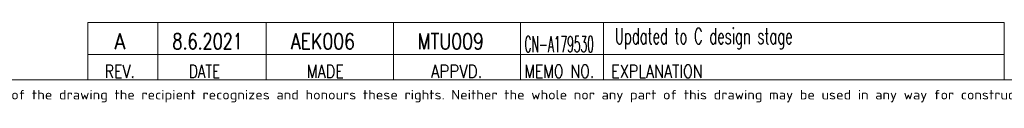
# Model space of a CAD drawing. Header units: inches. Extents: x 0 to 29700, y -16 to 21000.
# Tile 127 of 186: x 12464 to 20200, y 48 to 702. Entities that reach past the tile are written whole.
import ezdxf

# ---------------------------------------------------------------- set-up
doc = ezdxf.new("R2010")
doc.units = ezdxf.units.IN
doc.layers.add('210', color=7, linetype='Continuous', true_color=0xffffff)
doc.layers.add('254', color=7, linetype='Continuous', true_color=0xffffff)
doc.styles.add('iso-1', font='isocp.shx')
doc.styles.add('latin_extended', font='simplex.shx')

msp = doc.modelspace()

# ---------------------------------------------------------------- linework, layer by layer
at = {"layer": '210', "color": 7, "linetype": 'Continuous', "lineweight": 18}
msp.add_line((250, 250), (29450, 250), dxfattribs=at)
at = {"layer": '254', "color": 7, "linetype": 'Continuous', "lineweight": 18}
for p, q in [((12999.976, 251.851), (12999.976, 701.851)), ((20199.995, 450), (12999.995, 450))]:
    msp.add_line(p, q, dxfattribs=at)
at = {"layer": '254', "color": 7, "linetype": 'Continuous', "lineweight": 13}
msp.add_line((20199.988, 701.851), (12999.987, 701.851), dxfattribs=at)
at = {"layer": '254', "color": 3, "linetype": 'Continuous', "lineweight": 18}
for p, q in [((13549.976, 701.851), (13549.976, 251.851)), ((14399.976, 251.851), (14399.976, 701.851)), ((15399.976, 701.851), (15399.976, 251.851)), ((16399.976, 251.851), (16399.976, 701.851)), ((17049.976, 701.851), (17049.976, 251.851))]:
    msp.add_line(p, q, dxfattribs=at)
at = {"layer": '254', "color": 3, "linetype": 'Continuous', "lineweight": 13}
for p, q in [((20199.976, 251.851), (20199.963, 701.851)), ((20200, 250), (13000, 250))]:
    msp.add_line(p, q, dxfattribs=at)

# ---------------------------------------------------------------- texts
at = {"layer": '210', "color": 211, "linetype": 'Continuous', "lineweight": 13, "insert": (9212.46, 73.823), "char_height": 75, "attachment_point": 7, "line_spacing_factor": 0.963855, "style": 'iso-1'}
msp.add_mtext('\\W1.2083;Copyright Wärtsilä. All rights reserved. By taking possession of the drawing the recipient recognizes and honours these rights. Neither the whole nor any part of this drawing may be used in any way for construction, fabrication, marketing or any other', dxfattribs=at)
at = {"layer": '254', "color": 3, "linetype": 'Continuous', "lineweight": 18, "char_height": 125, "attachment_point": 7, "line_spacing_factor": 0.963855, "style": 'latin_extended'}
for s, insert in [('\\W0.6079;Updated to C design stage', (17139.911, 490.372)), ('\\W0.8818;A', (13209.483, 490.372)), ('\\W0.7376;8.6.2021', (13664.383, 490.372)), ('\\W0.7932;AEK006', (14596.365, 490.372)), ('\\W0.7965;MTU009', (15590.387, 490.372)), ('\\W0.4914;CN-A179530', (16431.027, 468.496))]:
    msp.add_mtext(s, dxfattribs=dict(at, insert=insert))
at = {"layer": '254', "color": 211, "linetype": 'Continuous', "lineweight": 18, "char_height": 100, "attachment_point": 7, "line_spacing_factor": 0.963855, "style": 'latin_extended'}
for s, insert in [('\\W0.8203;REV.', (13131.237, 267.207)), ('\\W0.7715;DATE', (13794.049, 267.207)), ('\\W0.8285;MADE', (14719.596, 267.207)), ('\\W0.8648;APPVD.', (15695.145, 267.207)), ('\\W0.8075;MEMO NO.', (16428.738, 267.207)), ('\\W0.8275;EXPLANATION', (17111.062, 267.207))]:
    msp.add_mtext(s, dxfattribs=dict(at, insert=insert))

doc.saveas('drawing.dxf')
